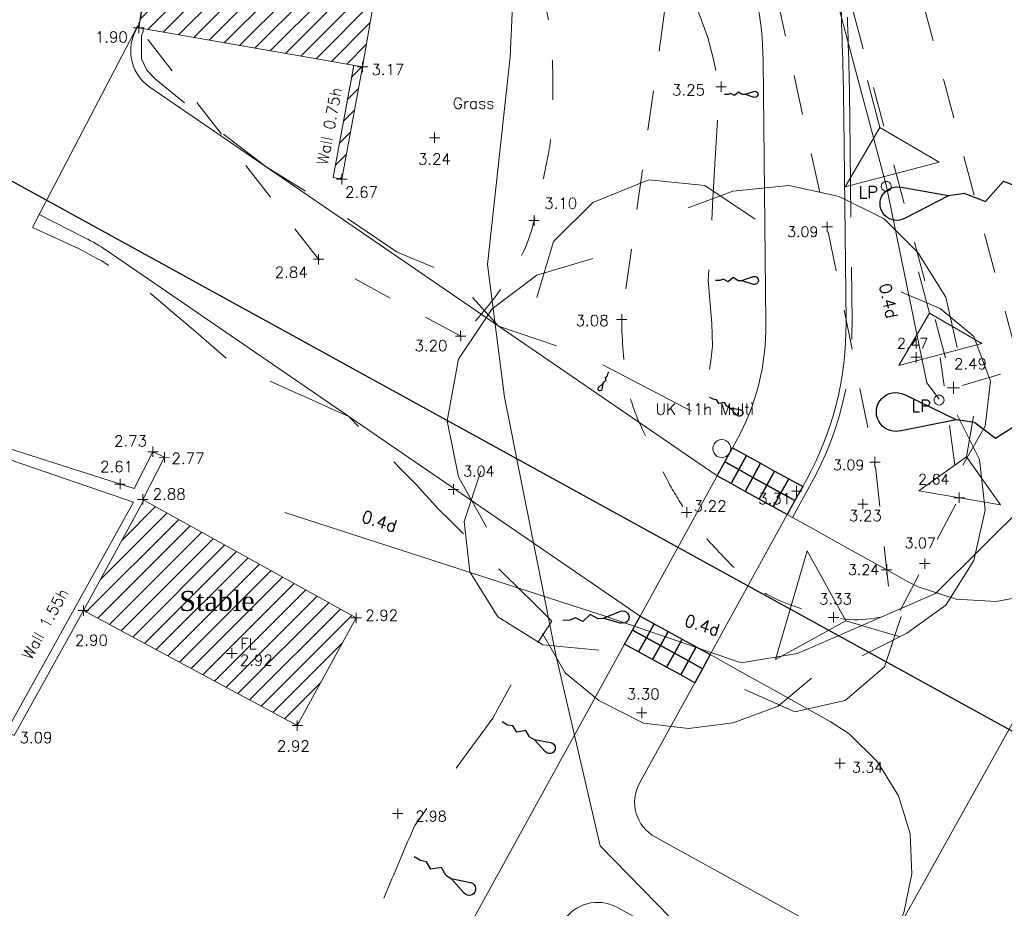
# Model space of a CAD drawing. Header units: metres. Extents: x 639013 to 639566, y 257273 to 257664.
# Tile 32 of 79: x 639314 to 639338, y 257384 to 257406. Entities that reach past the tile are written whole.
import ezdxf
from ezdxf.enums import TextEntityAlignment as Align
from ezdxf.lldxf.tags import DXFTag

# ---------------------------------------------------------------- set-up
doc = ezdxf.new("R2010")
doc.units = ezdxf.units.M
doc.linetypes.add('65208756-SWE-ZZ-XX-M-C-0002-FC06T002$0$03', pattern=[3, 1, -1, 1])
doc.linetypes.add('65208756-SWE-ZZ-XX-M-C-2003-FC06Terrace&CarParkLayout$0$DASHED', pattern=[0.75, 0.5, -0.25])
for name, color, linetype, lineweight in [('65208756-SWE-ZZ-XX-M-C-0002-FC06T002$0$0not0', 253, 'Continuous', 0), ('65208756-SWE-ZZ-XX-M-C-0002-FC06T002$0$Service_Electric', 253, '65208756-SWE-ZZ-XX-M-C-0002-FC06T002$0$ELEC', 0), ('65208756-SWE-ZZ-XX-M-C-0002-FC06T002$0$Service_Telecom', 253, '65208756-SWE-ZZ-XX-M-C-0002-FC06T002$0$TELECOM', 0), ('65208756-SWE-ZZ-XX-M-C-0002-FC06T002$0$SS_BANK_BOT', 253, '65208756-SWE-ZZ-XX-M-C-0002-FC06T002$0$03', 0), ('65208756-SWE-ZZ-XX-M-C-0002-FC06T002$0$SS_BANK_TOP', 253, '65208756-SWE-ZZ-XX-M-C-0002-FC06T002$0$03', 0), ('65208756-SWE-ZZ-XX-M-C-0002-FC06T002$0$SS_BUILDING', 253, 'Continuous', 0), ('65208756-SWE-ZZ-XX-M-C-0002-FC06T002$0$SS_DETAIL', 253, '65208756-SWE-ZZ-XX-M-C-0002-FC06T002$0$03', 0), ('65208756-SWE-ZZ-XX-M-C-0002-FC06T002$0$SS_INTERNAL', 253, 'Continuous', 0), ('65208756-SWE-ZZ-XX-M-C-0002-FC06T002$0$SS_TEXT_GEN', 253, 'Continuous', 0), ('65208756-SWE-ZZ-XX-M-C-0002-FC06T002$0$SS_TXT_LEV_BANK', 253, 'Continuous', 0), ('65208756-SWE-ZZ-XX-M-C-0002-FC06T002$0$SS_TXT_LEV_BLD', 253, 'Continuous', 0), ('65208756-SWE-ZZ-XX-M-C-0002-FC06T002$0$SS_TXT_LEV_GEN', 253, 'Continuous', 0), ('65208756-SWE-ZZ-XX-M-C-0002-FC06T002$0$SS_TXT_LEV_PNT', 253, 'Continuous', 0), ('65208756-SWE-ZZ-XX-M-C-0002-FC06T002$0$SS_TXT_TREE', 253, 'Continuous', 0), ('65208756-SWE-ZZ-XX-M-C-0002-FC06T002$0$SS_WALL', 253, 'Continuous', 0), ('65208756-SWE-ZZ-XX-M-C-0002-FC06T002$0$Text', 253, 'Continuous', 0), ('65208756-SWE-ZZ-XX-M-C-2003-FC06Terrace&CarParkLayout$0$SWE - Earthworks', 94, 'Continuous', 0), ('65208756-SWE-ZZ-XX-M-C-2003-FC06Terrace&CarParkLayout$0$SWE - Footway', 6, 'Continuous', 0), ('65208756-SWE-ZZ-XX-M-C-2003-FC06Terrace&CarParkLayout$0$SWE - Retaining Wall (Proposed)', 11, 'Continuous', 0)]:
    doc.layers.add(name, color=color, linetype=linetype, lineweight=lineweight)
doc.layers.add('65208756-SWE-ZZ-XX-M-C-2003-FC06Terrace&CarParkLayout$0$732_A_P_Site_DMR_WMA design - 0_UP-Proposed-Extent of works', color=6, linetype='Continuous', lineweight=13, true_color=0xff00ff)
for name, color, linetype in [('65208756-SWE-ZZ-XX-M-C-2003-FC06Terrace&CarParkLayout$0$C-Levels-Proposed', 6, 'Continuous'), ('65208756-SWE-ZZ-XX-M-C-2003-FC06Terrace&CarParkLayout$0$SWE - Detail', 253, 'Continuous'), ('Z-Xref', 7, 'Continuous'), ('Z-Zz2010T-Text', 7, 'Continuous')]:
    doc.layers.add(name, color=color, linetype=linetype)
doc.styles.add('65208756-SWE-ZZ-XX-M-C-0002-FC06T002$0$ROMANS', font='ROMANS')
doc.styles.add('65208756-SWE-ZZ-XX-M-C-0002-FC06T002$0$surv', font='romantic.ttf', dxfattribs={"height": 0.5})
doc.linetypes.add('65208756-SWE-ZZ-XX-M-C-0002-FC06T002$0$ELEC', pattern='A,0.4,-0.2,0.4,-0.2,["E",65208756-SWE-ZZ-XX-M-C-0002-FC06T002$0$ROMANS,S=0.3,R=0,X=0,Y=-0.15],-0.6', length=1.8)
tags = doc.linetypes.add('65208756-SWE-ZZ-XX-M-C-0002-FC06T002$0$ELEC B2', pattern='A,0.4,-0.2,0.4,-0.2,["E(B2)",65208756-SWE-ZZ-XX-M-C-0002-FC06T002$0$ROMANS,S=0.25,R=0,X=0,Y=-0.15],-1.5', length=2.7).pattern_tags.tags
tags[10] = DXFTag(74, 10)
doc.linetypes.add('65208756-SWE-ZZ-XX-M-C-0002-FC06T002$0$TELECOM', pattern='A,0.4,-0.2,0.4,-0.2,["T",65208756-SWE-ZZ-XX-M-C-0002-FC06T002$0$ROMANS,S=0.3,R=0,X=0,Y=-0.15],-0.6', length=1.8)
tags = doc.linetypes.add('65208756-SWE-ZZ-XX-M-C-0002-FC06T002$0$TELECOM B3', pattern='A,0.4,-0.2,0.4,-0.2,["T(B3)",65208756-SWE-ZZ-XX-M-C-0002-FC06T002$0$ROMANS,S=0.25,R=0,X=0,Y=-0.15],-1.5', length=2.7).pattern_tags.tags
tags[10] = DXFTag(74, 10)

# ---------------------------------------------------------------- blocks, each defined once
blk = doc.blocks.new('65208756-SWE-ZZ-XX-M-C-0002-FC06T002')
at = {"layer": '65208756-SWE-ZZ-XX-M-C-0002-FC06T002$0$0not0', "linetype": 'Continuous'}
for p, q in [((639316.714, 257405.416), (639316.714, 257405.676)), ((639316.584, 257405.545), (639316.844, 257405.546)), ((639322.309, 257404.439), (639322.309, 257404.699)), ((639322.179, 257404.569), (639322.439, 257404.569)), ((639331.268, 257403.945), (639331.267, 257404.205)), ((639335.233, 257403.057), (639334.925, 257404.233)), ((639331.138, 257404.075), (639331.398, 257404.075)), ((639334.366, 257401.573), (639335.233, 257403.057)), ((639335.233, 257403.057), (639336.717, 257402.19)), ((639323.976, 257402.8), (639324.236, 257402.8)), ((639324.106, 257402.67), (639324.106, 257402.93)), ((639336.717, 257402.19), (639334.366, 257401.573)), ((639321.659, 257401.761), (639321.919, 257401.761)), ((639321.789, 257401.631), (639321.789, 257401.891)), ((639328.061, 257401.182), (639329.46, 257401.743)), ((639329.46, 257401.743), (639330.861, 257401.604)), ((639330.861, 257401.604), (639332.121, 257400.765)), ((639331.561, 257401.465), (639332.961, 257401.606)), ((639332.961, 257401.606), (639334.221, 257401.327)), ((639335.269, 257401.582), (639335.274, 257401.615)), ((639335.274, 257401.55), (639335.269, 257401.582)), ((639335.274, 257401.615), (639335.286, 257401.645)), ((639335.286, 257401.52), (639335.274, 257401.55)), ((639335.286, 257401.645), (639335.306, 257401.67)), ((639335.306, 257401.495), (639335.286, 257401.52)), ((639335.306, 257401.67), (639335.331, 257401.69)), ((639335.331, 257401.475), (639335.306, 257401.495)), ((639335.331, 257401.69), (639335.361, 257401.702)), ((639335.361, 257401.702), (639335.394, 257401.707)), ((639335.394, 257401.707), (639335.426, 257401.702)), ((639335.426, 257401.702), (639335.456, 257401.69)), ((639335.456, 257401.69), (639335.481, 257401.67)), ((639335.481, 257401.495), (639335.456, 257401.475)), ((639335.481, 257401.67), (639335.501, 257401.645)), ((639335.501, 257401.52), (639335.481, 257401.495)), ((639335.501, 257401.645), (639335.514, 257401.615)), ((639335.514, 257401.55), (639335.501, 257401.52)), ((639335.514, 257401.615), (639335.519, 257401.582)), ((639335.519, 257401.582), (639335.514, 257401.55)), ((639330.441, 257401.044), (639331.561, 257401.465)), ((639334.221, 257401.327), (639335.341, 257400.768)), ((639335.361, 257401.462), (639335.331, 257401.475)), ((639335.394, 257401.457), (639335.361, 257401.462)), ((639335.426, 257401.462), (639335.394, 257401.457)), ((639335.456, 257401.475), (639335.426, 257401.462)), ((639327.082, 257400.202), (639328.061, 257401.182)), ((639326.594, 257400.599), (639326.594, 257400.859)), ((639335.341, 257400.768), (639336.182, 257399.928)), ((639326.464, 257400.729), (639326.724, 257400.729)), ((639333.789, 257400.568), (639334.049, 257400.568)), ((639333.919, 257400.438), (639333.919, 257400.698)), ((639326.663, 257398.801), (639327.082, 257400.202)), ((639321.209, 257399.63), (639321.209, 257399.89)), ((639326.662, 257399.361), (639328.062, 257399.782)), ((639336.182, 257399.928), (639336.883, 257398.809)), ((639321.079, 257399.76), (639321.339, 257399.76)), ((639325.543, 257398.521), (639326.662, 257399.361)), ((639336.472, 257398.411), (639336.197, 257399.446)), ((639335.762, 257398.948), (639336.743, 257398.529)), ((639336.883, 257398.809), (639337.163, 257397.549)), ((639324.704, 257397.26), (639325.543, 257398.521)), ((639328.785, 257398.125), (639328.784, 257398.385)), ((639335.712, 257397.101), (639336.472, 257398.411)), ((639336.472, 257398.411), (639337.783, 257397.651)), ((639336.743, 257398.529), (639337.583, 257397.829)), ((639328.654, 257398.255), (639328.914, 257398.256)), ((639324.629, 257397.838), (639324.889, 257397.838)), ((639324.759, 257397.708), (639324.758, 257397.968)), ((639337.583, 257397.829), (639338.004, 257396.71)), ((639337.783, 257397.651), (639335.712, 257397.101)), ((639336.011, 257397.31), (639336.271, 257397.31)), ((639336.141, 257397.18), (639336.141, 257397.44)), ((639324.425, 257395.72), (639324.704, 257397.26)), ((639337.072, 257396.392), (639337.072, 257396.692)), ((639338.004, 257396.71), (639337.865, 257395.589)), ((639336.607, 257396.302), (639336.627, 257396.327)), ((639336.627, 257396.327), (639336.652, 257396.347)), ((639336.652, 257396.347), (639336.682, 257396.359)), ((639336.682, 257396.359), (639336.714, 257396.364)), ((639336.714, 257396.364), (639336.747, 257396.359)), ((639336.747, 257396.359), (639336.777, 257396.347)), ((639336.777, 257396.347), (639336.802, 257396.327)), ((639336.802, 257396.327), (639336.822, 257396.302)), ((639336.922, 257396.542), (639337.222, 257396.542)), ((639336.59, 257396.239), (639336.595, 257396.272)), ((639336.595, 257396.207), (639336.59, 257396.239)), ((639336.595, 257396.272), (639336.607, 257396.302)), ((639336.607, 257396.177), (639336.595, 257396.207)), ((639336.627, 257396.152), (639336.607, 257396.177)), ((639336.652, 257396.132), (639336.627, 257396.152)), ((639336.682, 257396.119), (639336.652, 257396.132)), ((639336.715, 257396.114), (639336.682, 257396.119)), ((639336.747, 257396.119), (639336.715, 257396.114)), ((639336.777, 257396.132), (639336.747, 257396.119)), ((639336.802, 257396.152), (639336.777, 257396.132)), ((639336.822, 257396.177), (639336.802, 257396.152)), ((639336.822, 257396.302), (639336.835, 257396.272)), ((639336.835, 257396.207), (639336.822, 257396.177)), ((639336.835, 257396.272), (639336.84, 257396.239)), ((639336.84, 257396.239), (639336.835, 257396.207)), ((639337.165, 257395.869), (639337.725, 257394.749)), ((639337.403, 257394.816), (639337.575, 257395.839)), ((639324.706, 257394.32), (639324.425, 257395.72)), ((639337.865, 257395.589), (639337.305, 257394.609)), ((639331.069, 257395.083), (639331.092, 257395.137)), ((639331.092, 257395.137), (639331.128, 257395.182)), ((639331.128, 257395.182), (639331.173, 257395.218)), ((639331.173, 257395.218), (639331.227, 257395.241)), ((639331.227, 257395.241), (639331.285, 257395.25)), ((639331.285, 257395.25), (639331.344, 257395.241)), ((639331.344, 257395.241), (639331.398, 257395.218)), ((639331.398, 257395.218), (639331.443, 257395.182)), ((639331.443, 257395.182), (639331.479, 257395.137)), ((639331.479, 257395.137), (639331.501, 257395.083)), ((639316.939, 257394.945), (639317.199, 257394.946)), ((639317.069, 257394.816), (639317.069, 257395.076)), ((639317.353, 257394.677), (639317.353, 257394.937)), ((639331.06, 257395.025), (639331.069, 257395.083)), ((639331.069, 257394.966), (639331.06, 257395.025)), ((639331.092, 257394.912), (639331.069, 257394.966)), ((639331.128, 257394.867), (639331.092, 257394.912)), ((639331.173, 257394.831), (639331.128, 257394.867)), ((639331.443, 257394.867), (639331.398, 257394.831)), ((639331.479, 257394.912), (639331.443, 257394.867)), ((639331.501, 257394.966), (639331.479, 257394.912)), ((639331.501, 257395.083), (639331.51, 257395.025)), ((639331.51, 257395.025), (639331.501, 257394.966)), ((639317.223, 257394.806), (639317.483, 257394.807)), ((639331.227, 257394.809), (639331.173, 257394.831)), ((639331.285, 257394.8), (639331.227, 257394.809)), ((639331.344, 257394.809), (639331.285, 257394.8)), ((639331.398, 257394.831), (639331.344, 257394.809)), ((639334.981, 257394.689), (639335.241, 257394.689)), ((639335.111, 257394.559), (639335.111, 257394.819)), ((639336.209, 257393.966), (639337.403, 257394.816)), ((639337.403, 257394.816), (639338.254, 257393.622)), ((639337.725, 257394.749), (639337.866, 257393.489)), ((639324.846, 257393.2), (639325.266, 257394.46)), ((639316.118, 257394.139), (639316.378, 257394.139)), ((639316.248, 257394.009), (639316.248, 257394.269)), ((639324.578, 257393.876), (639324.578, 257394.136)), ((639325.407, 257393.061), (639324.706, 257394.32)), ((639316.815, 257393.625), (639316.814, 257393.885)), ((639324.448, 257394.006), (639324.708, 257394.006)), ((639333.024, 257393.96), (639333.284, 257393.961)), ((639333.154, 257393.831), (639333.154, 257394.091)), ((639338.254, 257393.622), (639336.209, 257393.966)), ((639337.217, 257393.668), (639337.217, 257393.928)), ((639316.685, 257393.755), (639316.945, 257393.755)), ((639334.682, 257393.637), (639334.942, 257393.637)), ((639334.812, 257393.507), (639334.812, 257393.767)), ((639337.087, 257393.798), (639337.347, 257393.798)), ((639330.28, 257393.429), (639330.54, 257393.429)), ((639330.41, 257393.299), (639330.41, 257393.559)), ((639337.866, 257393.489), (639337.587, 257392.229)), ((639324.987, 257391.94), (639324.846, 257393.2)), ((639332.625, 257389.751), (639333.416, 257392.472)), ((639333.416, 257392.472), (639334.381, 257390.716)), ((639336.227, 257392.15), (639336.487, 257392.15)), ((639336.357, 257392.02), (639336.357, 257392.28)), ((639337.587, 257392.229), (639336.888, 257391.109)), ((639325.688, 257390.821), (639324.987, 257391.94)), ((639335.278, 257391.994), (639335.538, 257391.994)), ((639335.408, 257391.864), (639335.408, 257392.124)), ((639315.201, 257390.975), (639315.461, 257390.976)), ((639315.331, 257390.846), (639315.331, 257391.106)), ((639322.149, 257390.662), (639322.149, 257390.922)), ((639334.076, 257390.675), (639334.076, 257390.935)), ((639336.888, 257391.109), (639335.908, 257390.408)), ((639322.019, 257390.792), (639322.279, 257390.792)), ((639326.809, 257390.122), (639325.688, 257390.821)), ((639334.381, 257390.716), (639332.625, 257389.751)), ((639333.946, 257390.805), (639334.206, 257390.805)), ((639334.381, 257390.716), (639335.742, 257390.32)), ((639335.768, 257390.828), (639335.349, 257389.568)), ((639327.369, 257389.422), (639326.808, 257390.402)), ((639335.908, 257390.408), (639334.789, 257389.847)), ((639319.04, 257389.773), (639319.04, 257390.033)), ((639328.209, 257389.983), (639326.809, 257390.122)), ((639318.91, 257389.902), (639319.17, 257389.903)), ((639335.349, 257389.568), (639334.37, 257388.727)), ((639328.21, 257388.723), (639327.369, 257389.422)), ((639333.529, 257389.286), (639332.69, 257388.586)), ((639333.11, 257388.446), (639331.849, 257389.005)), ((639329.33, 257388.163), (639328.21, 257388.723)), ((639334.37, 257388.727), (639333.11, 257388.446)), ((639329.284, 257388.288), (639329.283, 257388.548)), ((639332.69, 257388.586), (639331.57, 257388.165)), ((639320.675, 257387.97), (639320.675, 257388.23)), ((639329.153, 257388.418), (639329.413, 257388.418)), ((639320.545, 257388.1), (639320.805, 257388.1)), ((639330.45, 257388.024), (639329.33, 257388.163)), ((639331.57, 257388.165), (639330.45, 257388.024)), ((639334.238, 257387.026), (639334.238, 257387.286)), ((639334.108, 257387.156), (639334.368, 257387.156)), ((639323.186, 257385.769), (639323.186, 257386.029)), ((639323.056, 257385.899), (639323.316, 257385.899))]:
    blk.add_line(p, q, dxfattribs=at)
at = {"layer": '65208756-SWE-ZZ-XX-M-C-0002-FC06T002$0$Service_Electric', "linetype": '65208756-SWE-ZZ-XX-M-C-0002-FC06T002$0$ELEC B2'}
for p, q in [((639336.625, 257391.404), (639339.317, 257394.082)), ((639320.367, 257393.425), (639328.37, 257390.834)), ((639333.174, 257389.899), (639336.625, 257391.404)), ((639328.37, 257390.834), (639331.773, 257389.672)), ((639331.773, 257389.672), (639333.174, 257389.899))]:
    blk.add_line(p, q, dxfattribs=at)
blk.add_lwpolyline([(639331.563, 257438.602), (639330.643, 257433.073), (639330.773, 257431.921), (639329.428, 257427.053), (639329.674, 257425.876), (639329.118, 257424.404), (639330.026, 257420.257), (639330.629, 257419.582), (639330.838, 257417.38), (639331.699, 257414.609), (639332.163, 257413.526), (639333.112, 257408.963), (639333.744, 257407.811), (639335.405, 257401.583), (639336.407, 257396.67), (639336.721, 257396.26)], dxfattribs=at)
at = {"layer": '65208756-SWE-ZZ-XX-M-C-0002-FC06T002$0$Service_Telecom', "linetype": '65208756-SWE-ZZ-XX-M-C-0002-FC06T002$0$TELECOM B3'}
for points in [[(639328.244, 257385.095), (639327.138, 257389.868), (639325.851, 257396.314), (639325.432, 257399.627), (639325.999, 257404.82), (639326.255, 257410.482), (639324.783, 257411.974), (639322.512, 257412.594)], [(639328.244, 257385.095), (639331.064, 257382.208), (639334.627, 257378.957)]]:
    blk.add_lwpolyline(points, dxfattribs=at)
at = {"layer": '65208756-SWE-ZZ-XX-M-C-0002-FC06T002$0$SS_BANK_BOT', "flags": 128}
blk.add_lwpolyline([(639335.745, 257390.978), (639337.217, 257393.798), (639336.744, 257397.299)], dxfattribs=at)
at = {"layer": '65208756-SWE-ZZ-XX-M-C-0002-FC06T002$0$SS_BANK_TOP', "flags": 128}
blk.add_lwpolyline([(639331.284, 257455.254), (639331.979, 257453.677), (639330.415, 257445.038), (639330.788, 257441.466), (639329.687, 257434.967), (639328.556, 257427.239), (639328.526, 257421.399), (639329.698, 257416.589), (639330.216, 257414.151), (639332.321, 257407.877), (639333.919, 257400.568), (639335.111, 257394.689), (639335.529, 257390.894)], dxfattribs=at)
at = {"layer": '65208756-SWE-ZZ-XX-M-C-0002-FC06T002$0$SS_BUILDING', "flags": 128}
blk.add_lwpolyline([(639316.971, 257407.382), (639316.714, 257405.546), (639322.309, 257404.569), (639323.354, 257410.66), (639317.782, 257411.691), (639317.452, 257409.848)], dxfattribs=at)
blk.add_lwpolyline([(639315.331, 257390.976), (639316.844, 257393.738), (639322.149, 257390.792), (639320.675, 257388.1)], close=True, dxfattribs=at)
at = {"layer": '65208756-SWE-ZZ-XX-M-C-0002-FC06T002$0$SS_DETAIL'}
blk.add_line((639329.853, 257405.955), (639328.784, 257398.255), dxfattribs=at)
at = {"layer": '65208756-SWE-ZZ-XX-M-C-0002-FC06T002$0$SS_DETAIL', "flags": 128}
for points in [[(639342.379, 257510.332), (639343.829, 257510.056), (639340.922, 257493.899), (639338.033, 257477.865), (639335.018, 257461.034), (639337.329, 257457.69), (639334.333, 257440.673), (639331.444, 257424.491), (639338.746, 257397.028), (639337.072, 257396.542), (639333.273, 257410.83), (639329.608, 257424.346), (639329.608, 257424.346), (639329.608, 257424.346), (639332.383, 257440.137), (639332.383, 257440.14), (639334.858, 257453.886), (639334.397, 257454.643), (639333.615, 257454.946)], [(639324.759, 257397.838), (639321.209, 257399.76), (639316.714, 257405.546)]]:
    blk.add_lwpolyline(points, dxfattribs=at)
for points in [[(639323.62, 257411.704, -0.038112), (639324.817, 257410.614, -0.061537), (639325.41, 257409.803, -0.014728), (639326.284, 257408.125, -0.03858), (639326.548, 257407.452, -0.022527), (639326.865, 257406.216, -0.028398), (639327.016, 257405.214, -0.022131), (639327.063, 257404.245, -0.016878), (639327.025, 257402.973, -0.031566), (639326.953, 257402.405, -0.010532), (639326.594, 257400.729, -0.083703), (639326.052, 257399.441, -0.056572), (639324.759, 257397.838)], [(639328.784, 257398.255, 0.040052), (639328.92, 257396.663, 0.064469), (639329.207, 257395.711, 0.015682), (639329.936, 257394.216, 0.028376), (639330.41, 257393.429, 0.033811), (639331.049, 257392.616, 0.027343), (639331.955, 257391.714, 0.080875), (639332.703, 257391.239, 0.049561), (639334.076, 257390.805, 0.15092), (639335.69, 257390.955, 0.004152), (639335.745, 257390.978, 0.114755)]]:
    blk.add_lwpolyline(points, format="xyb", dxfattribs=at)
at = {"layer": '65208756-SWE-ZZ-XX-M-C-0002-FC06T002$0$SS_WALL'}
for p, q in [((639322.092, 257404.609), (639321.572, 257401.801)), ((639322.309, 257404.569), (639321.789, 257401.761)), ((639321.789, 257401.761), (639321.572, 257401.801)), ((639316.844, 257393.738), (639316.815, 257393.755))]:
    blk.add_line(p, q, dxfattribs=at)
at = {"layer": '65208756-SWE-ZZ-XX-M-C-0002-FC06T002$0$SS_WALL', "flags": 128}
for points in [[(639307.206, 257397.029), (639316.597, 257394.024), (639317.069, 257394.946), (639317.353, 257394.807), (639316.815, 257393.755)], [(639315.331, 257390.976), (639313.601, 257387.85), (639313.408, 257387.956), (639316.58, 257393.688), (639312.617, 257395.044), (639312.579, 257394.93), (639312.109, 257395.085), (639312.147, 257395.199), (639308.686, 257396.27), (639308.644, 257396.157), (639308.237, 257396.309), (639308.279, 257396.421), (639307.161, 257396.767)]]:
    blk.add_lwpolyline(points, dxfattribs=at)
at = {"layer": '65208756-SWE-ZZ-XX-M-C-0002-FC06T002$0$Service_Electric', "style": '65208756-SWE-ZZ-XX-M-C-0002-FC06T002$0$ROMANS'}
for rotation, p in [(282.3498, (639335.212, 257399.117)), (342.0613, (639322.257, 257393.2)), (342.0613, (639330.326, 257390.6))]:
    blk.add_text('0.4d', height=0.3, rotation=rotation, dxfattribs=at).set_placement(p)
at = {"layer": '65208756-SWE-ZZ-XX-M-C-0002-FC06T002$0$SS_INTERNAL', "style": '65208756-SWE-ZZ-XX-M-C-0002-FC06T002$0$surv'}
blk.add_text('Stable', height=0.5, rotation=0.0408, dxfattribs=at).set_placement((639317.724, 257390.966))
at = {"layer": '65208756-SWE-ZZ-XX-M-C-0002-FC06T002$0$SS_TEXT_GEN', "style": '65208756-SWE-ZZ-XX-M-C-0002-FC06T002$0$ROMANS'}
for s, rotation, p in [('Wall 0.75h', 79.5121, (639321.436, 257402.106)), ('Grass', 0.0408, (639324.564, 257403.521)), ('Wall 1.55h', 61.0366, (639314.025, 257389.721))]:
    blk.add_text(s, height=0.278, rotation=rotation, dxfattribs=at).set_placement(p)
at = {"layer": '65208756-SWE-ZZ-XX-M-C-0002-FC06T002$0$SS_TXT_LEV_BANK', "style": '65208756-SWE-ZZ-XX-M-C-0002-FC06T002$0$ROMANS'}
for s, p in [('3.25', (639330.043, 257403.856)), ('3.31', (639332.194, 257393.635)), ('3.23', (639334.462, 257393.213))]:
    blk.add_text(s, height=0.274, rotation=0.0408, dxfattribs=at).set_placement(p)
for s, p in [('3.09', (639332.918, 257400.239)), ('2.47', (639335.663, 257397.45)), ('3.09', (639334.066, 257394.408)), ('2.64', (639336.193, 257394.05)), ('3.07', (639335.853, 257392.456)), ('3.24', (639334.438, 257391.789))]:
    blk.add_text(s, height=0.26, dxfattribs=at).set_placement(p, align=Align.BOTTOM_LEFT)
at = {"layer": '65208756-SWE-ZZ-XX-M-C-0002-FC06T002$0$SS_TXT_LEV_BLD', "style": '65208756-SWE-ZZ-XX-M-C-0002-FC06T002$0$ROMANS'}
for s, p in [('1.90', (639315.618, 257405.179)), ('3.17', (639322.53, 257404.367)), ('2.90', (639315.12, 257390.097)), ('2.92', (639320.166, 257387.45))]:
    blk.add_text(s, height=0.274, rotation=0.0408, dxfattribs=at).set_placement(p)
at = {"layer": '65208756-SWE-ZZ-XX-M-C-0002-FC06T002$0$SS_TXT_LEV_GEN', "style": '65208756-SWE-ZZ-XX-M-C-0002-FC06T002$0$ROMANS'}
for s, p in [('2.67', (639321.87, 257401.301)), ('3.10', (639326.849, 257401.022)), ('2.84', (639320.113, 257399.299)), ('3.08', (639327.633, 257398.09)), ('3.20', (639323.607, 257397.461)), ('2.73', (639316.097, 257395.079)), ('2.77', (639317.533, 257394.642)), ('2.61', (639315.748, 257394.435)), ('2.88', (639317.064, 257393.751)), ('3.22', (639330.582, 257393.452)), ('3.33', (639333.716, 257391.127)), ('2.92', (639322.375, 257390.719)), ('3.09', (639313.735, 257387.662))]:
    blk.add_text(s, height=0.274, rotation=0.0408, dxfattribs=at).set_placement(p)
blk.add_text('2.49', height=0.274, dxfattribs=at).set_placement((639337.089, 257396.926), align=Align.BOTTOM_LEFT)
at = {"layer": '65208756-SWE-ZZ-XX-M-C-0002-FC06T002$0$SS_TXT_LEV_PNT', "style": '65208756-SWE-ZZ-XX-M-C-0002-FC06T002$0$ROMANS'}
for s, p in [('3.24', (639323.693, 257402.128)), ('FL', (639319.252, 257390.007)), ('2.92', (639319.24, 257389.597)), ('3.30', (639328.91, 257388.751))]:
    blk.add_text(s, height=0.274, rotation=0.0408, dxfattribs=at).set_placement(p)
for s, p in [('3.04', (639324.824, 257394.252)), ('3.34', (639334.538, 257386.847)), ('2.98', (639323.629, 257385.626))]:
    blk.add_text(s, height=0.26, dxfattribs=at).set_placement(p, align=Align.BOTTOM_LEFT)
at = {"layer": '65208756-SWE-ZZ-XX-M-C-0002-FC06T002$0$SS_TXT_TREE', "style": '65208756-SWE-ZZ-XX-M-C-0002-FC06T002$0$ROMANS'}
blk.add_text('UK 11h Multi', height=0.28, rotation=0.0408, dxfattribs=at).set_placement((639329.628, 257395.872))
at = {"layer": '65208756-SWE-ZZ-XX-M-C-0002-FC06T002$0$Text', "style": '65208756-SWE-ZZ-XX-M-C-0002-FC06T002$0$ROMANS'}
for p in [(639334.701, 257401.285), (639336.022, 257395.942)]:
    blk.add_text('LP', height=0.3, dxfattribs=at).set_placement(p)
blk = doc.blocks.new('*U288')
at = {"layer": '65208756-SWE-ZZ-XX-M-C-2003-FC06Terrace&CarParkLayout$0$C-Levels-Proposed'}
for points in [[(0, -23.65), (-7.14, -2.4)], [(0, -23.65), (7.14, -2.4)], [(0, -31), (0, -23.65)], [(0, -31), (5.07, -39.72), (-2.8, -49.07), (2.09, -57.78), (-0.25, -64.58), (-0.25, -73.08)]]:
    blk.add_lwpolyline(points, dxfattribs=at)
blk.add_arc((0, 0), 7.53, 341.4291, 198.5709, dxfattribs=at)
blk = doc.blocks.new('65208756-SWE-ZZ-XX-M-C-2003-FC06Terrace&CarParkLayout')
at = {"layer": '65208756-SWE-ZZ-XX-M-C-2003-FC06Terrace&CarParkLayout$0$SWE - Retaining Wall (Proposed)'}
h = blk.add_hatch(dxfattribs=at)
h.set_pattern_fill('ANSI31', color=252, scale=0.1)
h.paths.add_polyline_path([(639322.309, 257404.569), (639323.354, 257410.66), (639317.782, 257411.691), (639316.714, 257405.546)], flags=17)
h.paths.add_polyline_path([(639316.844, 257393.738), (639322.149, 257390.792), (639320.675, 257388.1), (639315.331, 257390.976)])
h.paths.add_polyline_path([(639317.782, 257411.691), (639323.354, 257410.66), (639322.309, 257404.569), (639316.714, 257405.546)])
h = blk.add_hatch(dxfattribs=at)
h.set_pattern_fill('ANSI31', color=252, scale=0.1)
h.paths.add_polyline_path([(639322.309, 257404.569), (639322.092, 257404.607), (639321.572, 257401.801), (639321.789, 257401.761)])
h.paths.add_polyline_path([(639316.844, 257393.738), (639322.149, 257390.792), (639320.675, 257388.1), (639315.331, 257390.976)])
h.paths.add_polyline_path([(639317.782, 257411.691), (639323.354, 257410.66), (639322.309, 257404.569), (639316.714, 257405.546)])
at = {"layer": '65208756-SWE-ZZ-XX-M-C-2003-FC06Terrace&CarParkLayout$0$732_A_P_Site_DMR_WMA design - 0_UP-Proposed-Extent of works', "color": 6, "flags": 128}
for points in [[(639327.907, 257413.096), (639327.965, 257412.899, 0.119788), (639328.673, 257411.672), (639330.108, 257410.166, -0.189902), (639332.317, 257404.732), (639332.389, 257398.165, -0.129139), (639331.646, 257395.209), (639331.555, 257395.042)], [(639331.169, 257394.341), (639316.991, 257404.062, -0.364512), (639316.613, 257405.426), (639316.693, 257405.601)]]:
    blk.add_lwpolyline(points, format="xyb", dxfattribs=at)
at = {"layer": '65208756-SWE-ZZ-XX-M-C-2003-FC06Terrace&CarParkLayout$0$SWE - Detail', "color": 253, "linetype": 'Continuous'}
for points in [[(639331.555, 257395.042), (639331.905, 257394.85), (639331.713, 257394.499), (639331.362, 257394.692), (639331.555, 257395.042)], [(639331.905, 257394.85), (639332.256, 257394.657), (639332.063, 257394.306), (639331.713, 257394.499), (639331.905, 257394.85)], [(639331.362, 257394.692), (639331.713, 257394.499), (639331.52, 257394.149), (639331.169, 257394.341), (639331.362, 257394.692)], [(639332.256, 257394.657), (639332.606, 257394.464), (639332.413, 257394.113), (639332.063, 257394.306), (639332.256, 257394.657)], [(639331.713, 257394.499), (639332.063, 257394.306), (639331.87, 257393.956), (639331.52, 257394.149), (639331.713, 257394.499)], [(639332.606, 257394.464), (639332.957, 257394.271), (639332.764, 257393.921), (639332.413, 257394.113), (639332.606, 257394.464)], [(639332.063, 257394.306), (639332.413, 257394.113), (639332.221, 257393.763), (639331.87, 257393.956), (639332.063, 257394.306)], [(639332.413, 257394.113), (639332.764, 257393.921), (639332.571, 257393.57), (639332.221, 257393.763), (639332.413, 257394.113)], [(639332.957, 257394.271), (639333.307, 257394.078), (639333.114, 257393.728), (639332.764, 257393.921), (639332.957, 257394.271)], [(639332.764, 257393.921), (639333.114, 257393.728), (639332.922, 257393.377), (639332.571, 257393.57), (639332.764, 257393.921)], [(639329.241, 257390.837), (639329.592, 257390.644), (639329.399, 257390.293), (639329.049, 257390.486), (639329.241, 257390.837)], [(639329.049, 257390.486), (639329.399, 257390.293), (639329.206, 257389.943), (639328.856, 257390.136), (639329.049, 257390.486)], [(639329.592, 257390.644), (639329.942, 257390.451), (639329.75, 257390.1), (639329.399, 257390.293), (639329.592, 257390.644)], [(639329.942, 257390.451), (639330.293, 257390.258), (639330.1, 257389.908), (639329.75, 257390.1), (639329.942, 257390.451)], [(639329.399, 257390.293), (639329.75, 257390.1), (639329.557, 257389.75), (639329.206, 257389.943), (639329.399, 257390.293)], [(639330.293, 257390.258), (639330.643, 257390.065), (639330.451, 257389.715), (639330.1, 257389.908), (639330.293, 257390.258)], [(639329.75, 257390.1), (639330.1, 257389.908), (639329.907, 257389.557), (639329.557, 257389.75), (639329.75, 257390.1)], [(639330.643, 257390.065), (639330.994, 257389.873), (639330.801, 257389.522), (639330.451, 257389.715), (639330.643, 257390.065)], [(639330.1, 257389.908), (639330.451, 257389.715), (639330.258, 257389.364), (639329.907, 257389.557), (639330.1, 257389.908)], [(639330.451, 257389.715), (639330.801, 257389.522), (639330.608, 257389.172), (639330.258, 257389.364), (639330.451, 257389.715)]]:
    blk.add_lwpolyline(points, close=True, dxfattribs=at)
at = {"layer": '65208756-SWE-ZZ-XX-M-C-2003-FC06Terrace&CarParkLayout$0$SWE - Earthworks', "linetype": '65208756-SWE-ZZ-XX-M-C-2003-FC06Terrace&CarParkLayout$0$DASHED', "ltscale": 5}
for p, q in [((639315.227, 257400.024), (639315.224, 257400.019)), ((639315.778, 257399.726), (639315.775, 257399.721))]:
    blk.add_line(p, q, dxfattribs=at)
blk.add_lwpolyline([(639333.885, 257419.417), (639334.41, 257406.202, -0.007218), (639334.483, 257403.312), (639334.539, 257398.189, -0.129139), (639333.53, 257394.172), (639333.053, 257393.304)], format="xyb", dxfattribs=at)
at = {"layer": '65208756-SWE-ZZ-XX-M-C-2003-FC06Terrace&CarParkLayout$0$SWE - Earthworks', "linetype": '65208756-SWE-ZZ-XX-M-C-2003-FC06Terrace&CarParkLayout$0$DASHED', "ltscale": 5, "flags": 128}
for points in [[(639316.693, 257405.601), (639316.714, 257405.546), (639316.828, 257405.526), (639316.826, 257405.462), (639316.786, 257405.347), (639316.781, 257404.771), (639316.913, 257404.487), (639317.129, 257404.263), (639318.698, 257402.992), (639319.899, 257402.068), (639321.367, 257401.157), (639323.172, 257399.934), (639324.558, 257399.361), (639325.701, 257398.09), (639327.883, 257397.344), (639330.613, 257395.919), (639330.799, 257396.276), (639330.895, 257396.586), (639330.948, 257396.803), (639331.014, 257397.229), (639331.049, 257397.583), (639331.037, 257398.151), (639331.004, 257398.538), (639330.945, 257399.229), (639330.977, 257399.78), (639331.014, 257400.422), (639331.064, 257401.281), (639331.114, 257402.141), (639331.188, 257403.424), (639331.219, 257403.961), (639331.173, 257404.294), (639331.088, 257404.719), (639330.94, 257405.302), (639330.689, 257405.978), (639330.468, 257406.436), (639330.31, 257406.825), (639329.941, 257407.529), (639329.49, 257408.175), (639329.121, 257408.598), (639328.629, 257409.044), (639328.256, 257409.364), (639327.927, 257409.618), (639327.29, 257410.09), (639326.811, 257410.475), (639326.522, 257410.771), (639326.345, 257410.948), (639326.022, 257411.411), (639325.832, 257411.815), (639325.643, 257412.22), (639325.571, 257412.413)], [(639314.224, 257400.882), (639314.056, 257400.554), (639314.077, 257400.548), (639314.807, 257400.211), (639315.039, 257400.105), (639315.227, 257400.024), (639315.683, 257399.772), (639315.778, 257399.726), (639315.888, 257399.654), (639316.512, 257399.246), (639316.725, 257399.108), (639316.934, 257398.971), (639317.314, 257398.647), (639317.508, 257398.481), (639318.078, 257397.993), (639318.272, 257397.827), (639318.842, 257397.339), (639319.007, 257397.199), (639319.037, 257397.174), (639319.134, 257397.095), (639319.71, 257396.837), (639319.946, 257396.731), (639320.638, 257396.421), (639320.873, 257396.316), (639321.565, 257396.006), (639321.801, 257395.9), (639321.96, 257395.829), (639322.371, 257395.413), (639322.554, 257395.229), (639323.088, 257394.69), (639323.27, 257394.506), (639323.664, 257394.107), (639323.799, 257393.958), (639323.974, 257393.765), (639324.204, 257393.511), (639324.503, 257393.216), (639324.686, 257393.035), (639325.226, 257392.502), (639325.409, 257392.321), (639325.949, 257391.789), (639326.133, 257391.607), (639326.672, 257391.075), (639326.856, 257390.893), (639327.039, 257390.712), (639326.77, 257390.305), (639326.721, 257390.23), (639326.217, 257389.468), (639326.201, 257389.444), (639326.172, 257389.391), (639325.733, 257388.593), (639325.69, 257388.515), (639325.561, 257388.281), (639325.177, 257387.757), (639325.124, 257387.685), (639324.579, 257386.945), (639324.083, 257386.269), (639323.984, 257386.131), (639323.932, 257386.058), (639323.61, 257385.604), (639323.469, 257385.273), (639323.434, 257385.191), (639323.076, 257384.348), (639323.041, 257384.265), (639322.683, 257383.422), (639322.649, 257383.34), (639322.286, 257382.485), (639321.906, 257381.567), (639321.872, 257381.485), (639321.521, 257380.638), (639321.487, 257380.555), (639321.207, 257379.879), (639320.957, 257379.929), (639319.93, 257380.136), (639319.889, 257380.144), (639318.903, 257380.343), (639318.862, 257380.351), (639317.877, 257380.549), (639317.835, 257380.558), (639317.143, 257380.697), (639317.038, 257380.794), (639316.896, 257380.923), (639316.857, 257380.854)]]:
    blk.add_lwpolyline(points, dxfattribs=at)
at = {"layer": '65208756-SWE-ZZ-XX-M-C-2003-FC06Terrace&CarParkLayout$0$SWE - Footway', "linetype": 'Continuous'}
for points in [[(639333.734, 257419.427), (639334.26, 257406.197, -0.007218), (639334.333, 257403.31), (639334.389, 257398.187, -0.129139), (639333.399, 257394.245), (639333.307, 257394.078)], [(639329.241, 257390.837), (639315.922, 257399.969, 0.032332), (639315.367, 257400.299), (639314.224, 257400.882)], [(639329.228, 257386.663, 0.413054), (639329.624, 257385.308), (639334.539, 257382.602)], [(639333.566, 257380.854), (639328.66, 257383.555, 0.403293), (639327.32, 257383.193)]]:
    blk.add_lwpolyline(points, format="xyb", dxfattribs=at)
for points in [[(639314.224, 257400.882), (639316.693, 257405.601)], [(639329.241, 257390.837), (639331.169, 257394.341)], [(639332.922, 257393.377), (639330.994, 257389.873)], [(639335.543, 257382.76), (639341.382, 257393.244)], [(639322.54, 257378.653), (639328.856, 257390.136)], [(639330.608, 257389.172), (639329.228, 257386.663)]]:
    blk.add_lwpolyline(points, dxfattribs=at)
for points in [[(639341.382, 257393.244, 0), (639340.792, 257392.44, 3.078), (639340.792, 257392.44, 3.078), (639340.021, 257391.807, 3.155), (639340.021, 257391.807, 3.155), (639339.118, 257391.384, 3.233), (639339.118, 257391.384, 3.233), (639338.138, 257391.198, 3.31), (639338.138, 257391.198, 3.31), (639337.142, 257391.26, 3.388), (639337.142, 257391.26, 3.388), (639336.193, 257391.567, 3.466), (639336.193, 257391.567, 3.466), (639335.941, 257391.696, 3.488), (639335.941, 257391.696, 3.488), (639335.315, 257392.045, 3.552), (639334.441, 257392.531, 3.643), (639333.568, 257393.018, 3.733), (639333.053, 257393.304, 3.786), (639332.922, 257393.377, 3.8)], [(639330.994, 257389.873, 0), (639331.868, 257389.386, 3.709), (639332.741, 257388.9, 3.618), (639333.615, 257388.413, 3.527), (639333.995, 257388.201, 3.488), (639334.467, 257387.892, 3.466), (639334.467, 257387.892, 3.466), (639335.18, 257387.195, 3.429), (639335.18, 257387.195, 3.429), (639335.699, 257386.343, 3.391), (639335.699, 257386.343, 3.391), (639335.99, 257385.389, 3.353), (639335.99, 257385.389, 3.353), (639336.036, 257384.393, 3.315), (639336.036, 257384.393, 3.315), (639335.835, 257383.416, 3.277), (639335.835, 257383.416, 3.277), (639335.543, 257382.76, 3.25), (639335.543, 257382.76, 3.25), (639335.406, 257382.514, 3.25), (639335.238, 257382.212, 3.25)]]:
    blk.add_polyline3d(points, dxfattribs=at)
at = {"layer": '65208756-SWE-ZZ-XX-M-C-2003-FC06Terrace&CarParkLayout$0$SWE - Retaining Wall (Proposed)', "color": 252}
for points in [[(639317.782, 257411.691), (639323.354, 257410.66), (639322.309, 257404.569), (639316.714, 257405.546)], [(639316.844, 257393.738), (639322.149, 257390.792), (639320.675, 257388.1), (639315.331, 257390.976)]]:
    blk.add_lwpolyline(points, close=True, dxfattribs=at)
blk.add_lwpolyline([(639322.092, 257404.607), (639321.572, 257401.801), (639321.789, 257401.761), (639322.309, 257404.569)], dxfattribs=at)
at = {"layer": '65208756-SWE-ZZ-XX-M-C-2003-FC06Terrace&CarParkLayout$0$C-Levels-Proposed'}
for p, xscale, yscale, zscale, rotation in [((639332.11, 257403.883), -0.01034637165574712, 0.01034637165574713, 0.01034637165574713, 269.8240068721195), ((639335.658, 257401.149), -0.05545160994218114, 0.05545160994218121, 0.05545160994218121, 98.64950562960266), ((639332.098, 257399.231), -0.01332138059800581, 0.01332138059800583, 0.01332138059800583, 269.8240068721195), ((639328.241, 257396.515), -0.006580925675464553, 0.006580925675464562, 0.006580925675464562, 152.265693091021), ((639331.724, 257395.921), -0.01137750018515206, 0.01137750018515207, 0.01137750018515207, 242.3701243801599), ((639335.632, 257395.941), -0.06437092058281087, 0.06437092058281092, 0.06437092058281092, 82.48165249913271), ((639328.812, 257390.813), -0.02051973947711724, 0.02051973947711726, 0.02051973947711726, 273.0632043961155), ((639326.982, 257387.536), -0.01854111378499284, 0.01854111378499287, 0.01854111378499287, 240.9926802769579), ((639324.969, 257384.017), -0.0218070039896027, 0.02180700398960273, 0.02180700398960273, 239.5341184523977)]:
    blk.add_blockref('*U288', p, dxfattribs=dict(at, xscale=xscale, yscale=yscale, zscale=zscale, rotation=rotation))

msp = doc.modelspace()

# ---------------------------------------------------------------- linework, layer by layer
at = {"layer": 'Z-Zz2010T-Text', "linetype": 'Continuous'}
msp.add_lwpolyline([(639339.19, 257387.604), (639312.703, 257402.172)], dxfattribs=at)

# ---------------------------------------------------------------- block references
at = {"layer": 'Z-Xref', "linetype": 'Continuous'}
for name in ['65208756-SWE-ZZ-XX-M-C-0002-FC06T002', '65208756-SWE-ZZ-XX-M-C-2003-FC06Terrace&CarParkLayout']:
    msp.add_blockref(name, (0, 0), dxfattribs=at)

doc.saveas('drawing.dxf')
